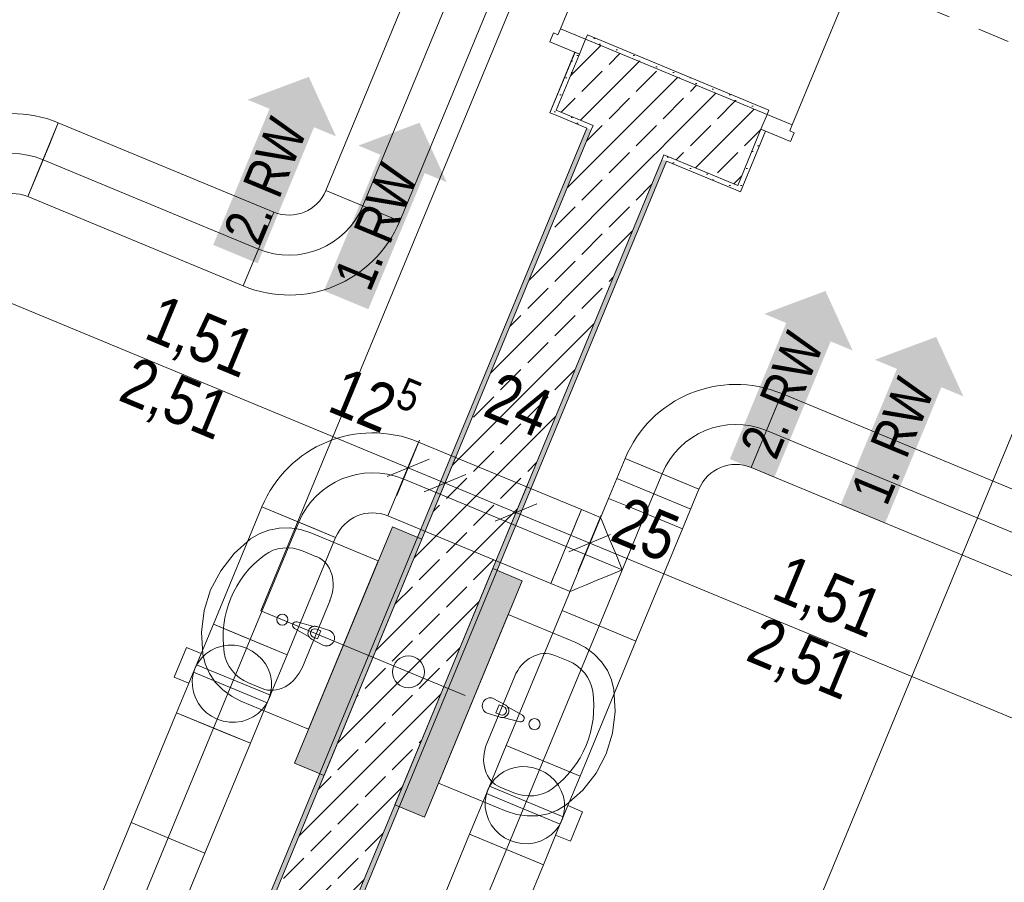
# Model space of a CAD drawing. Header units: metres. Extents: x -89 to 754, y -195 to 69.
# Tile 68 of 211: x 3.2 to 6.29, y -0.82 to 1.88. Entities that reach past the tile are written whole.
import ezdxf

# ---------------------------------------------------------------- set-up
doc = ezdxf.new("R2010")
doc.units = ezdxf.units.M
doc.header["$MEASUREMENT"] = 0
doc.linetypes.add('Strichlinie_ eng', pattern=[0.115, 0.075, -0.04])
doc.linetypes.add('STRICHPUNKT2', pattern=[12.7, 6.35, -3.175, 0, -3.175])
for name, color, linetype in [('70 Entwässerung_Schmutzwasser', 7, 'Continuous'), ('70 Lüftung', 7, 'Continuous'), ('95 Ausführungsplanung Bemaßung', 7, 'Continuous'), ('97 Brandschutz', 7, 'Continuous'), ('Neubau_10 Wand außen', 7, 'Continuous'), ('Neubau_10 Wand innen', 7, 'Continuous'), ('Neubau_30 Dach', 7, 'Continuous'), ('Neubau_50 Sanitäreinrichtung', 7, 'Continuous')]:
    doc.layers.add(name, color=color, linetype=linetype)
doc.styles.add('ERSTELLTER_STIL_3', font='ARIALN.TTF')
doc.dimstyles.new('ERSTELLTER_STIL__4', dxfattribs={"dimtxt": 0.15, "dimasz": 0.095143, "dimexe": 0.18, "dimexo": 0.0625, "dimgap": 0, "dimtad": 1, "dimzin": 0, "dimdsep": 46, "dimtxsty": 'ERSTELLTER_STIL_3', "dimblk": 'ARROWHEAD_6', "dimblk1": 'ARROWHEAD_6', "dimblk2": 'ARROWHEAD_6', "dimcen": 0.09, "dimse1": 1, "dimse2": 1, "dimclrd": 7, "dimclre": 7, "dimclrt": 7, "dimazin": 0, "dimtfac": 1, "dimtdec": 4, "dimtmove": 0, "dimatfit": 3, "dimfxl": 1, "dimtolj": 1, "dimtzin": 0, "dimarcsym": 0})
pattern_1 = [(45, (0, 0), (-0.0848528, 0.0848528), []), (45, (-0.04243, 0.04243), (-0.0848528, 0.0848528), [0.09, -0.03])]
pattern_2 = [(45, (0, 0), (-0.01767767, 0.01767767), [0, -0.025])]

# ---------------------------------------------------------------- blocks, each defined once
blk = doc.blocks.new('Tür Ol 1-Fl 1S 27_2')
at = {"layer": 'Neubau_10 Wand außen', "color": 7, "linetype": 'Continuous', "lineweight": 13}
for p, q in [((0.67, 0), (0.67, 0.83)), ((-0.755, 0.015), (-0.755, 0)), ((-0.67, 0), (-0.755, 0)), ((-0.755, 0), (-0.755, -0.05)), ((-0.755, 0), (-0.755, -0.05)), ((-0.755, 0), (-0.755, -0.05)), ((-0.245, 0), (-0.67, 0)), ((-0.67, -0.02), (-0.67, 0)), ((-0.16, 0), (-0.245, 0)), ((-0.245, 0), (-0.245, -0.02)), ((-0.16, -0.02), (-0.16, 0)), ((0.67, -0.02), (0.67, 0)), ((0.67, 0), (0.755, 0)), ((0.755, 0.015), (0.755, 0)), ((0.755, 0), (0.755, -0.05)), ((0.755, 0), (0.755, -0.05)), ((0.755, 0), (0.755, -0.05)), ((-0.655, -0.02), (-0.67, -0.02)), ((-0.655, -0.05), (-0.655, -0.02)), ((-0.26, -0.02), (-0.655, -0.02)), ((-0.245, -0.02), (-0.26, -0.02)), ((-0.26, -0.02), (-0.26, -0.05)), ((-0.145, -0.02), (-0.16, -0.02)), ((-0.145, -0.05), (-0.145, -0.02)), ((0.655, -0.05), (0.655, -0.02)), ((0.655, -0.02), (0.67, -0.02)), ((-0.755, -0.05), (-0.655, -0.05)), ((-0.655, -0.05), (-0.26, -0.05)), ((-0.26, -0.05), (-0.145, -0.05)), ((0.755, -0.05), (0.655, -0.05))]:
    blk.add_line(p, q, dxfattribs=at)
at = {"layer": 'Neubau_10 Wand außen', "color": 7, "linetype": 'Continuous', "lineweight": 9}
for p, q in [((-0.74, -0.05), (-0.74, -0.255)), ((0.74, -0.05), (0.74, -0.255)), ((-0.755, -0.255), (-0.74, -0.255)), ((0.755, -0.255), (0.74, -0.255))]:
    blk.add_line(p, q, dxfattribs=at)
blk.add_arc((0.67, 0), 0.83, 90, 180, dxfattribs=at)
blk = doc.blocks.new('Pfeil gerade 27')
at = {"layer": '97 Brandschutz', "linetype": 'Continuous', "lineweight": 18, "true_color": 0x60cd00}
blk.add_hatch(color=72, dxfattribs=at).paths.add_polyline_path([(0.3, 0), (0.1607, 0.1497), (0.1607, 0.0752), (-0.3, 0.0752), (-0.3, -0.0752), (0.1607, -0.0752), (0.1607, -0.1497)])
blk = doc.blocks.new('Waschbecken 01 27')
at = {"layer": 'Neubau_50 Sanitäreinrichtung', "color": 7, "linetype": 'Continuous', "lineweight": 9}
for p, q in [((0.1129, -0.0923), (-0.1129, -0.0923)), ((-0.0136, -0.0971), (-0.0136, -0.0822)), ((-0.0136, -0.0822), (0.0136, -0.0822)), ((0.0136, -0.0822), (0.0136, -0.0971)), ((-0.223, -0.1833), (-0.223, -0.2291)), ((0.223, -0.1833), (0.223, -0.2291))]:
    blk.add_line(p, q, dxfattribs=at)
at = {"layer": 'Neubau_50 Sanitäreinrichtung', "color": 7, "linetype": 'Continuous', "lineweight": 9, "flags": 128}
blk.add_lwpolyline([(-0.285, 0), (-0.285, -0.2291), (-0.2822, -0.2628), (-0.2741, -0.2955), (-0.2608, -0.326), (-0.2427, -0.3534), (-0.2205, -0.3769), (-0.1949, -0.3956), (-0.133, -0.4255), (-0.0674, -0.4438), (0, -0.45), (0.0674, -0.4438), (0.133, -0.4255), (0.1949, -0.3956), (0.2205, -0.3769), (0.2427, -0.3534), (0.2608, -0.326), (0.2741, -0.2955), (0.2822, -0.2628), (0.285, -0.2291), (0.285, 0)], close=True, dxfattribs=at)
blk.add_lwpolyline([(-0.025, -0.0573), (-0.021, -0.0993, 0.12102), (-0.0177, -0.1088), (-0.0111, -0.1617, 0.882566), (0.0111, -0.1617), (0.0177, -0.1088, 0.12102), (0.021, -0.0993), (0.025, -0.0573, 1)], format="xyb", close=True, dxfattribs=at)
at = {"layer": 'Neubau_50 Sanitäreinrichtung', "color": 7, "linetype": 'Continuous', "lineweight": 9}
blk.add_circle((0, -0.2071), 0.0175, dxfattribs=at)
for centre, radius, start, end in [((0, -0.0974), 0.0211, 212.771, 327.229), ((0, -0.0971), 0.0136, 180, 0)]:
    blk.add_arc(centre, radius, start, end, dxfattribs=at)
for centre, major_axis, ratio, start_param, end_param in [((-0.1128, -0.1833), (0.1103, 0), 0.82489, 1.570796, 3.141593), ((0.1128, -0.1833), (0.1103, 0), 0.82489, 0, 1.570796), ((-0.1129, -0.2291), (0, 0.1212), 0.908696, 1.570796, 2.644618), ((0.1129, -0.2291), (0, 0.1212), 0.908696, 3.638567, 4.712389), ((0, 0), (0, 0.3818), 0.908696, 2.644618, 3.638567)]:
    blk.add_ellipse(centre, major_axis=major_axis, ratio=ratio, start_param=start_param, end_param=end_param, dxfattribs=at)
blk = doc.blocks.new('*D802')
at = {"layer": '95 Ausführungsplanung Bemaßung', "color": 7, "linetype": 'Continuous', "lineweight": 9}
for p, q in [((-1.7598, 3.0922), (-1.8906, 3.038)), ((-1.8252, 3.0651), (3.0252, 1.056)), ((2.9892, 0.9693), (3.0611, 1.1427)), ((3.0906, 1.0831), (2.9597, 1.0289)), ((3.0252, 1.056), (4.4202, 0.4782))]:
    blk.add_line(p, q, dxfattribs=at)
at = {"layer": '95 Ausführungsplanung Bemaßung', "color": 7, "lineweight": 9, "insert": (0.4553, 2.1529), "char_height": 0.15, "attachment_point": 7, "rotation": 337.5, "style": 'ERSTELLTER_STIL_3'}
blk.add_mtext('\\A1;{\\pql;\\fArial Narrow|b0|i0|c0|p0;\\W1.000000;5,25}', dxfattribs=at)
blk = doc.blocks.new('ARROWHEAD_6')
at = {"color": 0, "linetype": 'Continuous', "lineweight": 0}
for p, q in [((-0.5, -0.5), (0.5, 0.5)), ((0, 0), (-1, 0))]:
    blk.add_line(p, q, dxfattribs=at)
blk = doc.blocks.new('*D803')
at = {"layer": '95 Ausführungsplanung Bemaßung', "color": 7, "linetype": 'Continuous', "lineweight": 9}
for p, q in [((3.0906, 1.0831), (2.9597, 1.0289)), ((3.0252, 1.056), (4.4202, 0.4782)), ((4.3843, 0.3914), (4.4561, 0.5649)), ((4.4856, 0.5053), (4.3548, 0.4511)), ((4.4202, 0.4782), (4.5357, 0.4303))]:
    blk.add_line(p, q, dxfattribs=at)
at = {"layer": '95 Ausführungsplanung Bemaßung', "color": 7, "lineweight": 9, "char_height": 0.15, "attachment_point": 7, "rotation": 337.5, "style": 'ERSTELLTER_STIL_3'}
for s, insert in [('\\A1;{\\pql;\\fArial Narrow|b0|i0|c0|p0;\\W1.000000;12\\fArial Narrow|b0|i0|c0|p0;\\W1.000000;\\A1{\\H.66x;\\S5^  ;}}', (4.1456, 0.6172)), ('\\A1;{\\pql;\\fArial Narrow|b0|i0|c0|p0;\\W1.000000;1,51}', (3.578, 0.8595)), ('\\A1;{\\pql;\\fArial Narrow|b0|i0|c0|p0;\\W1.000000;2,51}', (3.4977, 0.6655))]:
    blk.add_mtext(s, dxfattribs=dict(at, insert=insert))
blk = doc.blocks.new('*D804')
at = {"layer": '95 Ausführungsplanung Bemaßung', "color": 7, "linetype": 'Continuous', "lineweight": 9}
for p, q in [((4.4856, 0.5053), (4.3548, 0.4511)), ((4.4998, 0.3436), (4.5716, 0.5171)), ((4.4202, 0.4782), (4.5357, 0.4303)), ((4.6011, 0.4574), (4.4703, 0.4032))]:
    blk.add_line(p, q, dxfattribs=at)
blk = doc.blocks.new('*D805')
at = {"layer": '95 Ausführungsplanung Bemaßung', "color": 7, "linetype": 'Continuous', "lineweight": 9}
for p, q in [((4.4998, 0.3436), (4.5716, 0.5171)), ((4.6011, 0.4574), (4.4703, 0.4032)), ((4.5357, 0.4303), (4.7574, 0.3385)), ((4.8229, 0.3656), (4.692, 0.3114)), ((4.7574, 0.3385), (4.9884, 0.2428))]:
    blk.add_line(p, q, dxfattribs=at)
at = {"layer": '95 Ausführungsplanung Bemaßung', "color": 7, "lineweight": 9, "insert": (4.6492, 0.6431), "char_height": 0.15, "attachment_point": 7, "rotation": 337.5, "style": 'ERSTELLTER_STIL_3'}
blk.add_mtext('\\A1;{\\pql;\\fArial Narrow|b0|i0|c0|p0;\\W1.000000;24}', dxfattribs=at)
blk = doc.blocks.new('*D806')
at = {"layer": '95 Ausführungsplanung Bemaßung', "color": 7, "linetype": 'Continuous', "lineweight": 9}
for p, q in [((4.5357, 0.4303), (4.7574, 0.3385)), ((4.7215, 0.2517), (4.7934, 0.4252)), ((4.8229, 0.3656), (4.692, 0.3114)), ((4.7574, 0.3385), (4.9884, 0.2428)), ((4.9525, 0.1561), (5.0243, 0.3295)), ((5.0538, 0.2699), (4.923, 0.2157)), ((4.9884, 0.2428), (6.3835, -0.335))]:
    blk.add_line(p, q, dxfattribs=at)
blk = doc.blocks.new('*D807')
at = {"layer": '95 Ausführungsplanung Bemaßung', "color": 7, "linetype": 'Continuous', "lineweight": 9}
for p, q in [((5.0538, 0.2699), (4.923, 0.2157)), ((4.9884, 0.2428), (6.3835, -0.335)), ((6.4489, -0.3079), (6.318, -0.3621))]:
    blk.add_line(p, q, dxfattribs=at)
at = {"layer": '95 Ausführungsplanung Bemaßung', "color": 7, "lineweight": 9, "char_height": 0.15, "attachment_point": 7, "rotation": 337.5, "style": 'ERSTELLTER_STIL_3'}
for s, insert in [('\\A1;{\\pql;\\fArial Narrow|b0|i0|c0|p0;\\W1.000000;25}', (5.0461, 0.2514)), ('\\A1;{\\pql;\\fArial Narrow|b0|i0|c0|p0;\\W1.000000;1,51}', (5.5413, 0.0463)), ('\\A1;{\\pql;\\fArial Narrow|b0|i0|c0|p0;\\W1.000000;2,51}', (5.4609, -0.1477))]:
    blk.add_mtext(s, dxfattribs=dict(at, insert=insert))
blk = doc.blocks.new('*D808')
at = {"layer": '95 Ausführungsplanung Bemaßung', "color": 7, "linetype": 'Continuous', "lineweight": 9}
for p, q in [((4.9884, 0.2428), (6.3835, -0.335)), ((6.3475, -0.4218), (6.4194, -0.2483)), ((6.4489, -0.3079), (6.318, -0.3621)), ((6.3835, -0.335), (11.1183, -2.2963)), ((11.1838, -2.2692), (11.0529, -2.3234))]:
    blk.add_line(p, q, dxfattribs=at)
at = {"layer": '95 Ausführungsplanung Bemaßung', "color": 7, "lineweight": 9, "char_height": 0.15, "attachment_point": 7, "rotation": 337.5, "style": 'ERSTELLTER_STIL_3'}
for s, insert in [('\\A1;{\\pql;\\fArial Narrow|b0|i0|c0|p0;\\W1.000000;5,12\\fArial Narrow|b0|i0|c0|p0;\\W1.000000;\\A1{\\H.66x;\\S5^  ;}}', (8.5634, -1.2433)), ('\\A1;{\\pql;\\fArial Narrow|b0|i0|c0|p0;\\W1.000000;24}', (10.9051, -2.1755))]:
    blk.add_mtext(s, dxfattribs=dict(at, insert=insert))
blk = doc.blocks.new('*D810')
at = {"layer": '95 Ausführungsplanung Bemaßung', "color": 7, "linetype": 'Continuous', "lineweight": 9}
for p, q in [((2.8133, 26.0534), (2.7591, 26.1842)), ((2.7862, 26.1188), (2.815, 26.1882)), ((2.873, 26.0829), (2.6995, 26.1548)), ((-9.7372, -4.1153), (2.7862, 26.1188)), ((-9.7643, -4.0499), (-9.7101, -4.1807)), ((-9.6504, -4.1512), (-9.8239, -4.0794)), ((-9.7659, -4.1847), (-9.7372, -4.1153))]:
    blk.add_line(p, q, dxfattribs=at)
at = {"layer": '95 Ausführungsplanung Bemaßung', "color": 7, "lineweight": 9, "insert": (-3.5663, 10.7697), "char_height": 0.15, "attachment_point": 7, "rotation": 67.5, "style": 'ERSTELLTER_STIL_3'}
blk.add_mtext('\\A1;{\\pql;\\fArial Narrow|b0|i0|c0|p0;\\W1.000000;32,72\\fArial Narrow|b0|i0|c0|p0;\\W1.000000;\\A1{\\H.66x;\\S5^  ;}}', dxfattribs=at)
blk = doc.blocks.new('*D868')
at = {"layer": '95 Ausführungsplanung Bemaßung', "color": 7, "linetype": 'Continuous', "lineweight": 9}
for p, q in [((7.2367, 1.7248), (3.8784, 3.1158)), ((7.2726, 1.8115), (7.2007, 1.6381)), ((7.1712, 1.6977), (7.3021, 1.7519)), ((7.4584, 1.6329), (7.2367, 1.7248)), ((7.4943, 1.7197), (7.4225, 1.5462)), ((7.393, 1.6058), (7.5238, 1.6601)), ((11.9716, -0.2365), (7.4584, 1.6329))]:
    blk.add_line(p, q, dxfattribs=at)
blk = doc.blocks.new('*D869')
at = {"layer": '95 Ausführungsplanung Bemaßung', "color": 7, "linetype": 'Continuous', "lineweight": 9}
for p, q in [((3.8784, 3.1158), (3.6566, 3.2077)), ((3.8129, 3.0887), (3.9438, 3.1429)), ((7.2367, 1.7248), (3.8784, 3.1158)), ((7.1712, 1.6977), (7.3021, 1.7519))]:
    blk.add_line(p, q, dxfattribs=at)
at = {"layer": '95 Ausführungsplanung Bemaßung', "color": 7, "lineweight": 9, "char_height": 0.15, "attachment_point": 7, "rotation": 337.5, "style": 'ERSTELLTER_STIL_3'}
for s, insert in [('\\A1;{\\pql;\\fArial Narrow|b0|i0|c0|p0;\\W1.000000;24}', (3.9361, 3.1244)), ('\\A1;{\\pql;\\fArial Narrow|b0|i0|c0|p0;\\W1.000000;3,63\\fArial Narrow|b0|i0|c0|p0;\\W1.000000;\\A1{\\H.66x;\\S5^  ;}}', (5.3701, 2.4927))]:
    blk.add_mtext(s, dxfattribs=dict(at, insert=insert))
blk = doc.blocks.new('*D870')
at = {"layer": '95 Ausführungsplanung Bemaßung', "color": 7, "linetype": 'Continuous', "lineweight": 9}
for p, q in [((3.6566, 3.2077), (-2.3578, 5.699)), ((3.6926, 3.2944), (3.6207, 3.1209)), ((3.5912, 3.1806), (3.7221, 3.2348)), ((3.8784, 3.1158), (3.6566, 3.2077)), ((3.9143, 3.2026), (3.8424, 3.0291)), ((3.8129, 3.0887), (3.9438, 3.1429)), ((7.2367, 1.7248), (3.8784, 3.1158))]:
    blk.add_line(p, q, dxfattribs=at)
blk = doc.blocks.new('*D877')
at = {"layer": '95 Ausführungsplanung Bemaßung', "color": 7, "linetype": 'Continuous', "lineweight": 9}
for p, q in [((6.5781, 1.1), (6.5239, 1.2309)), ((6.551, 1.1655), (6.4592, 0.9437)), ((6.4863, 0.8783), (6.4321, 1.0092)), ((6.3724, 0.9797), (6.5459, 0.9078)), ((6.4592, 0.9437), (2.485, -8.6508))]:
    blk.add_line(p, q, dxfattribs=at)
blk = doc.blocks.new('*D878')
at = {"layer": '95 Ausführungsplanung Bemaßung', "color": 7, "linetype": 'Continuous', "lineweight": 9}
for p, q in [((6.4863, 0.8783), (6.4321, 1.0092)), ((6.4592, 0.9437), (2.485, -8.6508)), ((2.5121, -8.7162), (2.4579, -8.5853)), ((2.3983, -8.6148), (2.5717, -8.6867))]:
    blk.add_line(p, q, dxfattribs=at)
at = {"layer": '95 Ausführungsplanung Bemaßung', "color": 7, "lineweight": 9, "char_height": 0.15, "attachment_point": 7, "rotation": 67.5, "style": 'ERSTELLTER_STIL_3'}
for s, insert in [('\\A1;{\\pql;\\fArial Narrow|b0|i0|c0|p0;\\W1.000000;10,38\\fArial Narrow|b0|i0|c0|p0;\\W1.000000;\\A1{\\H.66x;\\S5^  ;}}', (4.3813, -4.0856)), ('\\A1;{\\pql;\\fArial Narrow|b0|i0|c0|p0;\\W1.000000;24}', (2.4764, -8.593))]:
    blk.add_mtext(s, dxfattribs=dict(at, insert=insert))

msp = doc.modelspace()

# ---------------------------------------------------------------- hatches: boundary and pattern name
at = {"layer": 'Neubau_10 Wand außen', "linetype": 'Continuous', "lineweight": 0, "true_color": 0x000000}
h = msp.add_hatch(dxfattribs=at)
h.set_pattern_fill('Beton_Stahlbeton_0001', color=18, style=0, pattern_type=2)
h.set_pattern_definition(pattern_1)
h.paths.add_polyline_path([(4.8834, 1.5964), (4.9989, 1.5486), (5.0907, 1.7703), (4.9753, 1.8182), (4.9561, 1.772)])
h = msp.add_hatch(dxfattribs=at)
h.set_pattern_fill('Gips_0001', color=18, style=0, pattern_type=2)
h.set_pattern_definition(pattern_2)
h.paths.add_polyline_path([(4.9753, 1.8182), (5.5434, 1.5828), (5.5492, 1.5967), (4.981, 1.832)])
h = msp.add_hatch(dxfattribs=at)
h.set_pattern_fill('Gips_0001', color=18, style=0, pattern_type=2)
h.set_pattern_definition(pattern_2)
h.paths.add_polyline_path([(4.8638, 1.5883), (4.8777, 1.5826), (4.8834, 1.5964), (4.9561, 1.772), (4.9423, 1.7777)])
h = msp.add_hatch(dxfattribs=at)
h.set_pattern_fill('Beton_Stahlbeton_0001', color=18, style=0, pattern_type=2)
h.set_pattern_definition(pattern_1)
h.paths.add_polyline_path([(5.3125, 1.6785), (5.0907, 1.7703), (4.9989, 1.5486), (5.2206, 1.4567)])
h = msp.add_hatch(dxfattribs=at)
h.set_pattern_fill('Beton_Stahlbeton_0001', color=18, style=0, pattern_type=2)
h.set_pattern_definition(pattern_1)
h.paths.add_polyline_path([(5.3125, 1.6785), (5.2206, 1.4567), (5.4516, 1.3611), (5.5243, 1.5366), (5.5434, 1.5828)])
h = msp.add_hatch(dxfattribs=at)
h.set_pattern_fill('Gips_0001', color=18, style=0, pattern_type=2)
h.set_pattern_definition(pattern_2)
h.paths.add_polyline_path([(4.8777, 1.5826), (4.9793, 1.5405), (4.985, 1.5543), (4.8834, 1.5964)])
h = msp.add_hatch(dxfattribs=at)
h.set_pattern_fill('Gips_0001', color=18, style=0, pattern_type=2)
h.set_pattern_definition(pattern_2)
h.paths.add_polyline_path([(4.9989, 1.5486), (4.985, 1.5543), (4.9793, 1.5405), (4.9932, 1.5347)])
h = msp.add_hatch(dxfattribs=at)
h.set_pattern_fill('Beton_Stahlbeton_0001', color=18, style=0, pattern_type=2)
h.set_pattern_definition(pattern_1)
h.paths.add_polyline_path([(5.2206, 1.4567), (4.9989, 1.5486), (4.9932, 1.5347), (5.2149, 1.4429)])
h = msp.add_hatch(dxfattribs=at)
h.set_pattern_fill('Gips_0001', color=18, style=0, pattern_type=2)
h.set_pattern_definition(pattern_2)
h.paths.add_polyline_path([(4.9793, 1.5405), (1.0166, -8.0263), (1.0305, -8.032), (4.9932, 1.5347)])
h = msp.add_hatch(dxfattribs=at)
h.set_pattern_fill('Beton_Stahlbeton_0001', color=18, style=0, pattern_type=2)
h.set_pattern_definition(pattern_1)
h.paths.add_polyline_path([(4.9932, 1.5347), (1.0305, -8.032), (1.2522, -8.1239), (5.2149, 1.4429)])
h = msp.add_hatch(dxfattribs=at)
h.set_pattern_fill('Gips_0001', color=18, style=0, pattern_type=2)
h.set_pattern_definition(pattern_2)
h.paths.add_polyline_path([(5.4597, 1.3415), (5.5382, 1.5309), (5.5243, 1.5366), (5.4516, 1.3611), (5.4459, 1.3472)])
h = msp.add_hatch(dxfattribs=at)
h.set_pattern_fill('Gips_0001', color=18, style=0, pattern_type=2)
h.set_pattern_definition(pattern_2)
h.paths.add_polyline_path([(5.2345, 1.451), (5.2206, 1.4567), (5.2149, 1.4429), (5.2287, 1.4371)])
h = msp.add_hatch(dxfattribs=at)
h.set_pattern_fill('Gips_0001', color=18, style=0, pattern_type=2)
h.set_pattern_definition(pattern_2)
h.paths.add_polyline_path([(5.2345, 1.451), (5.2287, 1.4371), (5.4459, 1.3472), (5.4516, 1.3611)])
h = msp.add_hatch(dxfattribs=at)
h.set_pattern_fill('Gips_0001', color=18, style=0, pattern_type=2)
h.set_pattern_definition(pattern_2)
h.paths.add_polyline_path([(1.2661, -8.1296), (5.2287, 1.4371), (5.2149, 1.4429), (1.2522, -8.1239)])
at = {"layer": 'Neubau_10 Wand innen', "linetype": 'Continuous', "lineweight": 13}
for points in [[(4.157, -0.4839), (4.0646, -0.4457), (4.3708, 0.2934), (4.4631, 0.2552)], [(4.4711, -0.6141), (4.3787, -0.5758), (4.6849, 0.1633), (4.7773, 0.125)]]:
    msp.add_hatch(color=9, dxfattribs=at).paths.add_polyline_path(points)

# ---------------------------------------------------------------- linework, layer by layer
at = {"layer": '70 Entwässerung_Schmutzwasser', "color": 34, "linetype": 'Continuous', "lineweight": 18, "true_color": 0xa85100}
for p, q in [((3.959, 0.031), (14.3146, 25.0318)), ((4.5986, -0.2339), (3.959, 0.031))]:
    msp.add_line(p, q, dxfattribs=at)
msp.add_circle((4.4209, -0.1603), 0.05, dxfattribs=at)
at = {"layer": '70 Lüftung', "color": 36, "linetype": 'Continuous', "lineweight": 18, "true_color": 0x7e4100}
for p, q in [((4.8036, 2.8921), (4.1629, 1.3454)), ((4.3939, 1.2497), (5.0346, 2.7964)), ((3.2297, 1.3261), (3.3253, 1.557)), ((3.3253, 1.557), (3.2973, 1.4894)), ((3.9996, 1.2777), (3.3253, 1.557)), ((3.2973, 1.4894), (3.2577, 1.3937)), ((3.2577, 1.3937), (3.2297, 1.3261)), ((3.2297, 1.3261), (3.9039, 1.0468)), ((4.1629, 1.3454), (4.3939, 1.2497)), ((4.2306, 1.3174), (4.1629, 1.3454)), ((4.3263, 1.2777), (4.2306, 1.3174)), ((3.9996, 1.2777), (3.9039, 1.0468)), ((3.9996, 1.2777), (3.9716, 1.2101)), ((4.3939, 1.2497), (4.3263, 1.2777)), ((3.9716, 1.2101), (3.932, 1.1144)), ((3.932, 1.1144), (3.9039, 1.0468))]:
    msp.add_line(p, q, dxfattribs=at)
at = {"layer": '70 Lüftung', "color": 36, "linetype": 'STRICHPUNKT2', "lineweight": 18, "true_color": 0x7e4100}
for p, q in [((4.2784, 1.2975), (4.9191, 2.8442)), ((3.9518, 1.1622), (3.2775, 1.4415))]:
    msp.add_line(p, q, dxfattribs=at)
at = {"layer": '70 Lüftung', "color": 70, "linetype": 'Continuous', "lineweight": 18, "true_color": 0x73ff00}
for p, q in [((5.4934, 0.4791), (5.5891, 0.7101)), ((5.5891, 0.7101), (5.5611, 0.6424)), ((8.5919, -0.5337), (5.5891, 0.7101)), ((5.5611, 0.6424), (5.5215, 0.5468)), ((4.3566, 0.3276), (4.4523, 0.5586)), ((4.4243, 0.491), (4.4523, 0.5586)), ((4.9626, 0.3472), (4.4523, 0.5586)), ((5.5215, 0.5468), (5.4934, 0.4791)), ((5.0991, 0.5071), (5.0475, 0.3824)), ((5.3301, 0.4115), (5.0991, 0.5071)), ((5.0991, 0.5071), (5.1668, 0.4791)), ((4.3846, 0.3953), (4.4243, 0.491)), ((5.1668, 0.4791), (5.2625, 0.4395)), ((5.4934, 0.4791), (8.4962, -0.7647)), ((5.0733, 0.4448), (5.3043, 0.3491)), ((5.2625, 0.4395), (5.3301, 0.4115)), ((5.2784, 0.2867), (5.3301, 0.4115)), ((4.3566, 0.3276), (4.3846, 0.3953)), ((5.0475, 0.3824), (4.9021, 0.0313)), ((5.0475, 0.3824), (5.1151, 0.3544)), ((5.0475, 0.3824), (5.1151, 0.3544)), ((3.9623, 0.3557), (3.8105, -0.0108)), ((4.1933, 0.26), (3.9623, 0.3557)), ((4.03, 0.3276), (3.9623, 0.3557)), ((4.9345, 0.2796), (4.9626, 0.3472)), ((4.9609, 0.3433), (4.9561, 0.3318)), ((4.9626, 0.3472), (4.9609, 0.3433)), ((5.0226, 0.3224), (4.9626, 0.3472)), ((5.1151, 0.3544), (5.2108, 0.3148)), ((5.1151, 0.3544), (5.2108, 0.3148)), ((4.1256, 0.288), (4.03, 0.3276)), ((4.3566, 0.3276), (4.8669, 0.1163)), ((4.9485, 0.3134), (4.9386, 0.2895)), ((4.9561, 0.3318), (4.9485, 0.3134)), ((5.0226, 0.3224), (5.0249, 0.3168)), ((5.0249, 0.3168), (5.0317, 0.3005)), ((5.2108, 0.3148), (5.2784, 0.2867)), ((5.2108, 0.3148), (5.2784, 0.2867)), ((4.1933, 0.26), (4.1256, 0.288)), ((4.8949, 0.1839), (4.9345, 0.2796)), ((4.9386, 0.2895), (4.9271, 0.2616)), ((5.0317, 0.3005), (5.0424, 0.2745)), ((5.133, -0.0643), (5.2784, 0.2867)), ((4.0415, -0.1065), (4.1933, 0.26)), ((4.9271, 0.2616), (4.9147, 0.2318)), ((5.0424, 0.2745), (5.0564, 0.2407)), ((4.9147, 0.2318), (4.9023, 0.2019)), ((5.0564, 0.2407), (5.0727, 0.2013)), ((4.9023, 0.2019), (4.8908, 0.174)), ((5.0727, 0.2013), (5.0903, 0.159)), ((4.8669, 0.1163), (4.8949, 0.1839)), ((4.8908, 0.174), (4.8809, 0.1501)), ((5.0903, 0.159), (5.048, 0.1415)), ((4.8733, 0.1317), (4.8685, 0.1202)), ((4.8809, 0.1501), (4.8733, 0.1317)), ((5.0086, 0.1252), (4.9748, 0.1112)), ((5.048, 0.1415), (5.0086, 0.1252)), ((4.8685, 0.1202), (4.8669, 0.1163)), ((4.9269, 0.0914), (4.8669, 0.1163)), ((4.9325, 0.0937), (4.9269, 0.0914)), ((4.9488, 0.1005), (4.9325, 0.0937)), ((4.9748, 0.1112), (4.9488, 0.1005)), ((4.9021, 0.0313), (4.7273, -0.3905)), ((4.9021, 0.0313), (4.9697, 0.0033)), ((4.9697, 0.0033), (4.9021, 0.0313)), ((4.9697, 0.0033), (5.0654, -0.0363)), ((5.0654, -0.0363), (4.9697, 0.0033)), ((3.8782, -0.0388), (3.8105, -0.0108)), ((3.9739, -0.0784), (3.8782, -0.0388)), ((5.0654, -0.0363), (5.133, -0.0643)), ((5.133, -0.0643), (5.0654, -0.0363)), ((4.0415, -0.1065), (3.9739, -0.0784)), ((4.9583, -0.4862), (5.133, -0.0643)), ((3.6957, -0.288), (3.5533, -0.6318)), ((3.6957, -0.288), (3.7634, -0.316)), ((3.7634, -0.316), (3.859, -0.3556)), ((3.859, -0.3556), (3.9267, -0.3836)), ((3.7843, -0.7274), (3.9267, -0.3836)), ((4.795, -0.4186), (4.7273, -0.3905)), ((4.8906, -0.4582), (4.795, -0.4186)), ((4.9583, -0.4862), (4.8906, -0.4582)), ((3.5533, -0.6318), (3.362, -1.0937)), ((3.5533, -0.6318), (3.621, -0.6598)), ((3.5533, -0.6318), (3.621, -0.6598)), ((3.621, -0.6598), (3.7166, -0.6994)), ((3.621, -0.6598), (3.7166, -0.6994)), ((4.6125, -0.6677), (4.4701, -1.0115)), ((4.6802, -0.6957), (4.6125, -0.6677)), ((3.7166, -0.6994), (3.7843, -0.7274)), ((3.7166, -0.6994), (3.7843, -0.7274)), ((4.7758, -0.7353), (4.6802, -0.6957)), ((3.593, -1.1894), (3.7843, -0.7274)), ((4.8435, -0.7634), (4.7758, -0.7353)), ((4.7011, -1.1072), (4.8435, -0.7634))]:
    msp.add_line(p, q, dxfattribs=at)
at = {"layer": '70 Lüftung', "color": 70, "linetype": 'STRICHPUNKT2', "lineweight": 18, "true_color": 0x73ff00}
for p, q in [((8.5441, -0.6492), (5.5413, 0.5946)), ((4.4044, 0.4431), (4.9147, 0.2318)), ((5.163, 0.3346), (5.2146, 0.4593)), ((5.0175, -0.0165), (5.163, 0.3346)), ((3.926, -0.0586), (4.0778, 0.3078)), ((5.0903, 0.159), (4.9147, 0.2318)), ((4.8428, -0.4384), (5.0175, -0.0165)), ((3.8112, -0.3358), (3.6688, -0.6796)), ((3.6688, -0.6796), (3.4775, -1.1415)), ((4.5856, -1.0593), (4.728, -0.7155))]:
    msp.add_line(p, q, dxfattribs=at)
at = {"layer": '70 Lüftung', "color": 253, "linetype": 'Continuous', "lineweight": 18, "true_color": 0xaaaaaa}
for p, q in [((3.7577, -0.1383), (3.8105, -0.0108)), ((3.8105, -0.0108), (4.0415, -0.1065)), ((3.7261, -0.084), (3.6878, -0.1764)), ((3.7261, -0.084), (3.7723, -0.1032)), ((3.8022, -0.0933), (3.8194, -0.085)), ((3.8194, -0.085), (3.8379, -0.0794)), ((3.8379, -0.0794), (3.8571, -0.0767)), ((3.8571, -0.0767), (3.8766, -0.077)), ((3.8766, -0.077), (3.8959, -0.0802)), ((3.8959, -0.0802), (3.9145, -0.0863)), ((3.9145, -0.0863), (3.932, -0.0952)), ((3.7723, -0.1032), (3.734, -0.1956)), ((3.7617, -0.1326), (3.773, -0.1175)), ((3.773, -0.1175), (3.7866, -0.1043)), ((3.7866, -0.1043), (3.8022, -0.0933)), ((3.932, -0.0952), (3.948, -0.1066)), ((3.948, -0.1066), (3.962, -0.1201)), ((3.962, -0.1201), (3.9736, -0.1356)), ((3.9887, -0.234), (4.0415, -0.1065)), ((3.6957, -0.288), (3.7577, -0.1383)), ((3.7474, -0.1673), (3.7531, -0.1494)), ((3.7511, -0.1542), (3.7551, -0.1446)), ((3.7531, -0.1494), (3.7617, -0.1326)), ((3.7551, -0.1446), (3.7579, -0.1378)), ((3.9889, -0.2335), (3.7579, -0.1378)), ((3.9736, -0.1356), (3.9827, -0.1526)), ((3.9827, -0.1526), (3.989, -0.1707)), ((3.6878, -0.1764), (3.734, -0.1956)), ((3.7446, -0.186), (3.7474, -0.1673)), ((3.7483, -0.1609), (3.7511, -0.1542)), ((3.7483, -0.1609), (3.9793, -0.2566)), ((3.989, -0.1707), (3.9924, -0.1895)), ((3.7449, -0.2049), (3.7446, -0.186)), ((3.7482, -0.2237), (3.7449, -0.2049)), ((3.9926, -0.2084), (3.9899, -0.2271)), ((3.9924, -0.1895), (3.9926, -0.2084)), ((3.7545, -0.2418), (3.7482, -0.2237)), ((3.7636, -0.2588), (3.7545, -0.2418)), ((3.9267, -0.3836), (3.9887, -0.234)), ((3.9841, -0.245), (3.9755, -0.2618)), ((3.9821, -0.2498), (3.9861, -0.2403)), ((3.9899, -0.2271), (3.9841, -0.245)), ((3.9861, -0.2403), (3.9889, -0.2335)), ((3.7753, -0.2743), (3.7636, -0.2588)), ((3.7893, -0.2879), (3.7753, -0.2743)), ((3.9643, -0.277), (3.9507, -0.2902)), ((3.9755, -0.2618), (3.9643, -0.277)), ((3.9793, -0.2566), (3.9821, -0.2498)), ((3.6957, -0.288), (3.9267, -0.3836)), ((3.8052, -0.2992), (3.7893, -0.2879)), ((3.8227, -0.3081), (3.8052, -0.2992)), ((3.8413, -0.3142), (3.8227, -0.3081)), ((3.9351, -0.3011), (3.9178, -0.3094)), ((3.9507, -0.2902), (3.9351, -0.3011)), ((3.8606, -0.3174), (3.8413, -0.3142)), ((3.8801, -0.3177), (3.8606, -0.3174)), ((3.8993, -0.315), (3.8801, -0.3177)), ((3.9178, -0.3094), (3.8993, -0.315)), ((4.7273, -0.3905), (4.6653, -0.5402)), ((4.9583, -0.4862), (4.7273, -0.3905)), ((4.7362, -0.4647), (4.7547, -0.4591)), ((4.7547, -0.4591), (4.7739, -0.4565)), ((4.7739, -0.4565), (4.7934, -0.4567)), ((4.7934, -0.4567), (4.8127, -0.46)), ((4.8127, -0.46), (4.8313, -0.4661)), ((4.6898, -0.4972), (4.7033, -0.484)), ((4.7033, -0.484), (4.719, -0.4731)), ((4.719, -0.4731), (4.7362, -0.4647)), ((4.8313, -0.4661), (4.8488, -0.4749)), ((4.8488, -0.4749), (4.8648, -0.4863)), ((4.8648, -0.4863), (4.8787, -0.4999)), ((4.9583, -0.4862), (4.8963, -0.6359)), ((4.6699, -0.5291), (4.6785, -0.5124)), ((4.6747, -0.5176), (4.6719, -0.5243)), ((4.9057, -0.6132), (4.6747, -0.5176)), ((4.6785, -0.5124), (4.6898, -0.4972)), ((4.8787, -0.4999), (4.8904, -0.5154)), ((4.8904, -0.5154), (4.8995, -0.5324)), ((4.6653, -0.5402), (4.6125, -0.6677)), ((4.6614, -0.5657), (4.6641, -0.547)), ((4.6641, -0.547), (4.6699, -0.5291)), ((4.6679, -0.5339), (4.6651, -0.5407)), ((4.6651, -0.5407), (4.8961, -0.6363)), ((4.6719, -0.5243), (4.6679, -0.5339)), ((4.8995, -0.5324), (4.9058, -0.5505)), ((4.9058, -0.5505), (4.9091, -0.5692)), ((4.6616, -0.5847), (4.6614, -0.5657)), ((4.665, -0.6034), (4.6616, -0.5847)), ((4.8817, -0.671), (4.92, -0.5786)), ((4.9091, -0.5692), (4.9094, -0.5882)), ((4.9662, -0.5977), (4.92, -0.5786)), ((4.6713, -0.6215), (4.665, -0.6034)), ((4.9066, -0.6069), (4.9009, -0.6248)), ((4.9057, -0.6132), (4.9029, -0.62)), ((4.9094, -0.5882), (4.9066, -0.6069)), ((4.9279, -0.6901), (4.9662, -0.5977)), ((4.6804, -0.6385), (4.6713, -0.6215)), ((4.692, -0.654), (4.6804, -0.6385)), ((4.8963, -0.6359), (4.8435, -0.7634)), ((4.8923, -0.6415), (4.881, -0.6567)), ((4.9009, -0.6248), (4.8923, -0.6415)), ((4.8989, -0.6296), (4.8961, -0.6363)), ((4.9029, -0.62), (4.8989, -0.6296)), ((4.8435, -0.7634), (4.6125, -0.6677)), ((4.706, -0.6676), (4.692, -0.654)), ((4.722, -0.679), (4.706, -0.6676)), ((4.8674, -0.6699), (4.8518, -0.6808)), ((4.881, -0.6567), (4.8674, -0.6699)), ((4.9279, -0.6901), (4.8817, -0.671)), ((4.7395, -0.6878), (4.722, -0.679)), ((4.7581, -0.6939), (4.7395, -0.6878)), ((4.7774, -0.6972), (4.7581, -0.6939)), ((4.7969, -0.6975), (4.7774, -0.6972)), ((4.8161, -0.6948), (4.7969, -0.6975)), ((4.8346, -0.6892), (4.8161, -0.6948)), ((4.8518, -0.6808), (4.8346, -0.6892))]:
    msp.add_line(p, q, dxfattribs=at)
at = {"layer": '70 Lüftung', "color": 253, "linetype": 'STRICHPUNKT2', "lineweight": 18, "true_color": 0xaaaaaa}
for p, q in [((3.926, -0.0586), (3.8112, -0.3358)), ((4.728, -0.7155), (4.8428, -0.4384))]:
    msp.add_line(p, q, dxfattribs=at)
at = {"layer": '70 Lüftung', "color": 36, "linetype": 'Continuous', "lineweight": 18, "true_color": 0x7e4100}
for centre, radius, start, end in [((3.1818, 1.2106), 0.375, 67.5, 157.5), ((3.1818, 1.2106), 0.125, 67.5, 157.5), ((4.0474, 1.3932), 0.125, 247.5, 337.5), ((4.0474, 1.3932), 0.375, 247.5, 337.5)]:
    msp.add_arc(centre, radius, start, end, dxfattribs=at)
at = {"layer": '70 Lüftung', "color": 36, "linetype": 'STRICHPUNKT2', "lineweight": 18, "true_color": 0x7e4100}
for centre, start, end in [((3.1818, 1.2106), 67.5, 157.5), ((4.0474, 1.3932), 247.5, 337.5)]:
    msp.add_arc(centre, 0.25, start, end, dxfattribs=at)
at = {"layer": '70 Lüftung', "color": 70, "linetype": 'Continuous', "lineweight": 18, "true_color": 0x73ff00}
for centre, radius in [((5.4456, 0.3636), 0.375), ((4.3088, 0.2121), 0.375), ((5.4456, 0.3636), 0.125), ((4.3088, 0.2121), 0.125)]:
    msp.add_arc(centre, radius, 67.5, 157.5, dxfattribs=at)
at = {"layer": '70 Lüftung', "color": 70, "linetype": 'STRICHPUNKT2', "lineweight": 18, "true_color": 0x73ff00}
for centre in [(5.4456, 0.3636), (4.3088, 0.2121)]:
    msp.add_arc(centre, 0.25, 67.5, 157.5, dxfattribs=at)
at = {"layer": 'Neubau_10 Wand außen', "color": 7, "linetype": 'Continuous', "lineweight": 13}
for p, q in [((4.9753, 1.8182), (4.9561, 1.772)), ((4.981, 1.832), (4.9753, 1.8182)), ((5.0907, 1.7703), (4.9753, 1.8182)), ((4.8834, 1.5964), (4.9561, 1.772)), ((4.9561, 1.772), (4.9423, 1.7777)), ((5.3125, 1.6785), (5.0907, 1.7703)), ((5.5434, 1.5828), (5.3125, 1.6785)), ((4.8834, 1.5964), (4.9989, 1.5486)), ((5.5434, 1.5828), (5.5243, 1.5366)), ((5.5492, 1.5967), (5.5434, 1.5828)), ((4.9989, 1.5486), (4.9932, 1.5347)), ((4.9989, 1.5486), (4.9932, 1.5347)), ((4.9932, 1.5347), (1.0305, -8.032)), ((5.4516, 1.3611), (5.5243, 1.5366)), ((5.5243, 1.5366), (5.5382, 1.5309)), ((5.2149, 1.4429), (5.2206, 1.4567)), ((5.2149, 1.4429), (5.2206, 1.4567)), ((5.2206, 1.4567), (5.4516, 1.3611)), ((1.2522, -8.1239), (5.2149, 1.4429))]:
    msp.add_line(p, q, dxfattribs=at)
at = {"layer": 'Neubau_10 Wand außen', "color": 7, "linetype": 'Continuous', "lineweight": 9}
for p, q in [((4.9423, 1.7777), (4.8638, 1.5883)), ((4.8777, 1.5826), (4.8638, 1.5883)), ((5.5382, 1.5309), (5.4597, 1.3415)), ((5.4459, 1.3472), (5.4597, 1.3415))]:
    msp.add_line(p, q, dxfattribs=at)
at = {"layer": 'Neubau_10 Wand außen', "color": 7, "linetype": 'Continuous', "lineweight": 9, "flags": 128}
for points in [[(5.5492, 1.5967), (4.981, 1.832)], [(4.8777, 1.5826), (4.9793, 1.5405)], [(4.9793, 1.5405), (1.0166, -8.0263)], [(1.2661, -8.1296), (5.2287, 1.4371)], [(5.2287, 1.4371), (5.4459, 1.3472)]]:
    msp.add_lwpolyline(points, dxfattribs=at)
at = {"layer": 'Neubau_10 Wand innen', "color": 7, "linetype": 'Continuous', "lineweight": 9, "flags": 128}
for points in [[(4.157, -0.4839), (4.0646, -0.4457), (4.3708, 0.2934), (4.4631, 0.2552)], [(4.4711, -0.6141), (4.3787, -0.5758), (4.6849, 0.1633), (4.7773, 0.125)]]:
    msp.add_lwpolyline(points, close=True, dxfattribs=at)
at = {"layer": 'Neubau_30 Dach', "color": 7, "linetype": 'Strichlinie_ eng', "lineweight": 9}
msp.add_line((13.3198, -1.0971), (-2.8915, 5.6179), dxfattribs=at)

# ---------------------------------------------------------------- block references
at = {"layer": '97 Brandschutz', "color": 7, "linetype": 'Continuous', "lineweight": 13, "xscale": -1, "rotation": 247.4999984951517}
for p in [(3.9945, 1.4234), (4.341, 1.2799), (5.6113, 0.7537), (5.9578, 0.6102)]:
    msp.add_blockref('Pfeil gerade 27', p, dxfattribs=at)
at = {"layer": 'Neubau_10 Wand außen', "color": 7, "linetype": 'Continuous', "lineweight": 13, "rotation": 337.5000000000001}
msp.add_blockref('Tür Ol 1-Fl 1S 27_2', (4.2777, 2.1071), dxfattribs=at)
at = {"layer": 'Neubau_10 Wand außen', "color": 7, "linetype": 'Continuous', "lineweight": 13, "xscale": -1, "rotation": 337.5000000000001}
msp.add_blockref('Tür Ol 1-Fl 1S 27_2', (6.241, 1.2939), dxfattribs=at)
at = {"layer": 'Neubau_50 Sanitäreinrichtung', "color": 7, "linetype": 'Continuous', "lineweight": 13, "xscale": -1, "rotation": 247.4999999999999}
msp.add_blockref('Waschbecken 01 27', (4.2177, -0.0761), dxfattribs=at)
at = {"layer": 'Neubau_50 Sanitäreinrichtung', "color": 7, "linetype": 'Continuous', "lineweight": 13, "rotation": 67.50000000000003}
msp.add_blockref('Waschbecken 01 27', (4.6242, -0.2445), dxfattribs=at)

# ---------------------------------------------------------------- texts
at = {"layer": '97 Brandschutz', "color": 7, "linetype": 'Continuous', "lineweight": 9, "char_height": 0.125, "attachment_point": 1, "rotation": 67.5, "style": 'ERSTELLTER_STIL_3'}
for s, insert in [('\\A1;{\\pql;\\fArial Narrow|b0|i0|c0|p0;\\W1.000000;2\\fArial Narrow|b0|i0|c0|p0;\\W1.000000;. RW}', (3.8387, 1.2152)), ('\\A1;{\\pql;\\fArial Narrow|b0|i0|c0|p0;\\W1.000000;1. RW}', (4.1851, 1.0717)), ('\\A1;{\\pql;\\fArial Narrow|b0|i0|c0|p0;\\W1.000000;2\\fArial Narrow|b0|i0|c0|p0;\\W1.000000;. RW}', (5.4555, 0.5455)), ('\\A1;{\\pql;\\fArial Narrow|b0|i0|c0|p0;\\W1.000000;1. RW}', (5.8019, 0.402))]:
    msp.add_mtext(s, dxfattribs=dict(at, insert=insert))

# ---------------------------------------------------------------- dimensions: what is measured, and where the dimension line sits
at = {"layer": '95 Ausführungsplanung Bemaßung', "color": 7, "linetype": 'Continuous', "lineweight": 9}
for base, p1, p2, angle, picture, middle, turn in [((2.7862, 26.1188), (-7.3352, -5.1102), (5.1882, 25.1239), 67.5, '*D810', (-3.4944, 11.2304), 67.5), ((3.6566, 3.2077), (5.9867, 8.2059), (5.6934, 8.1249), 157.5, '*D870', (4.0703, 3.15), 337.5), ((3.8784, 3.1158), (7.7583, 2.9841), (5.9867, 8.2059), 157.5, '*D869', (5.7781, 2.4426), 337.5), ((7.2367, 1.7248), (8.0259, 3.0031), (7.7583, 2.9841), 157.5, '*D868', (7.6503, 1.6671), 337.5), ((3.0252, 1.056), (-3.2988, -0.4924), (3.5611, 2.3498), 337.5, '*D802', (0.6634, 2.1479), 337.5), ((4.4202, 0.4782), (3.5611, 2.3498), (4.9561, 1.772), 337.5, '*D803', (3.7861, 0.8545), 337.5), ((4.5357, 0.4303), (4.9561, 1.772), (3.0118, -3.2487), 337.5, '*D804', (4.4688, 0.5717), 337.5), ((4.9884, 0.2428), (3.2335, -3.3405), (5.5243, 1.5366), 337.5, '*D806', (5.1803, 0.277), 337.5), ((6.3835, -0.335), (5.5243, 1.5366), (6.9194, 0.9588), 337.5, '*D807', (5.7494, 0.0412), 337.5), ((6.4592, 0.9437), (9.5646, -0.0828), (9.325, -0.2433), 247.5, '*D877', (6.5169, 1.3574), 67.5), ((2.485, -8.6508), (9.325, -0.2433), (1.3236, -8.1697), 247.5, '*D878', (4.4532, -3.6248), 67.5), ((11.1183366, -2.2963018), (6.9193663, 0.9587575), (9.5944553, -5.9752767), 337.5, '*D808', (8.9714641, -1.2933869), 337.5), ((4.7574, 0.3385), (3.0118, -3.2487), (3.2335, -3.3405), 337.5, '*D805', (4.7833, 0.6687), 337.5)]:
    dim = msp.add_linear_dim(base=base, p1=p1, p2=p2, angle=angle, dimstyle='ERSTELLTER_STIL__4', dxfattribs=at)
    dim.commit()
    dim.dimension.update_dxf_attribs({"geometry": picture, "text_midpoint": middle, "dimtype": 160, "text_rotation": turn})

doc.saveas('drawing.dxf')
